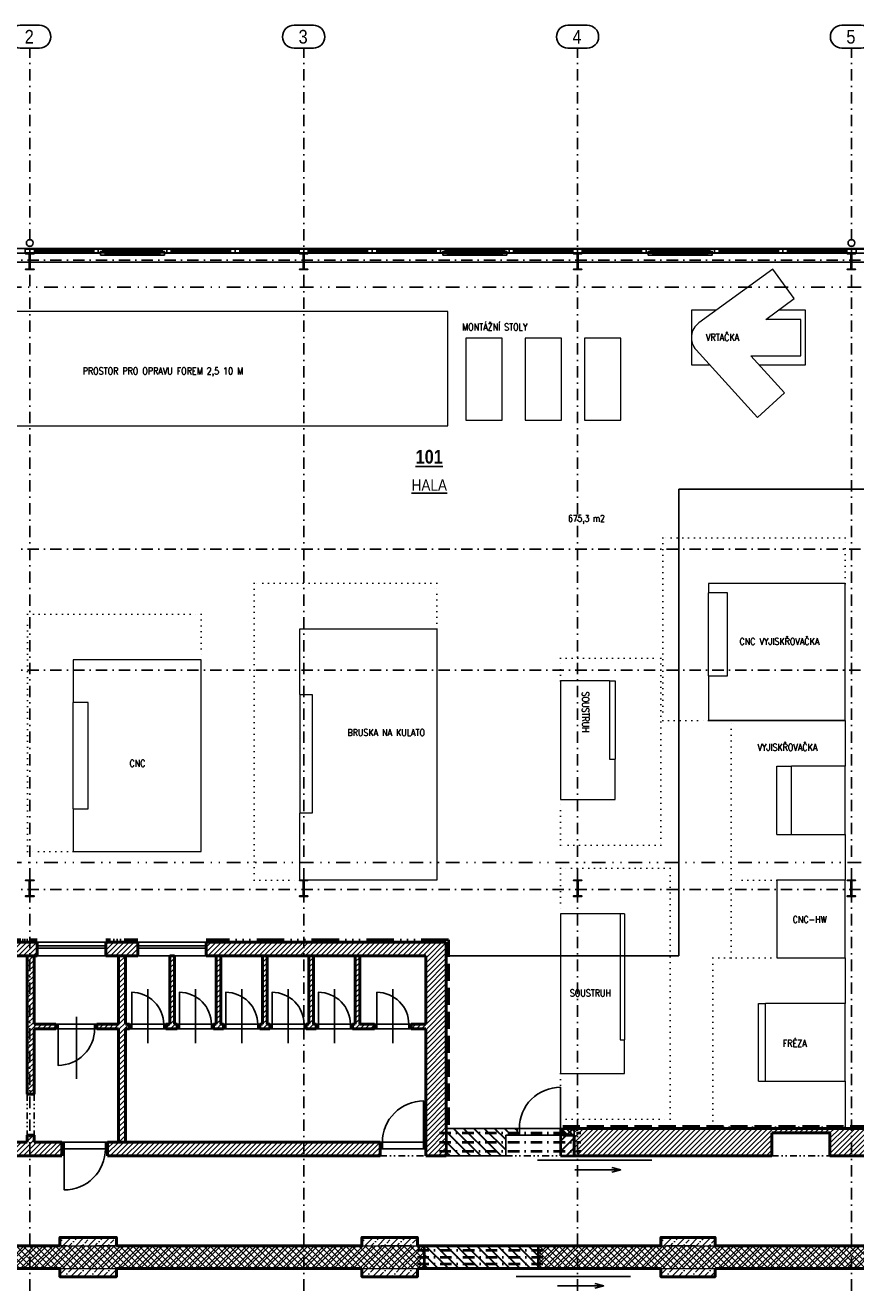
# Model space of a CAD drawing. Header units: millimetres. Extents: x 289644 to 361310, y -188841 to -159734.
# Tile 2 of 7: x 302047 to 320238, y -187452 to -159734. Entities that reach past the tile are written whole.
import ezdxf

# ---------------------------------------------------------------- set-up
doc = ezdxf.new("R2010")
doc.units = ezdxf.units.MM
for name, pattern in [('ACAD_ISO14W100', [24, 12, -3, 0, -3, 0, -3, 0, -3]), ('DASHDOT', [0.5, 0.25, -0.125, 0, -0.125]), ('DIVIDE', [8, 3, -1.5, 0.25, -1.5, 0.25, -1.5]), ('HIDDEN', [3.5, 2.5, -1]), ('TEČKOVANÁ', [6.35, 0, -6.35])]:
    doc.linetypes.add(name, pattern=pattern)
for name, color, linetype in [('IN_BP_BOURACI PRACE', 40, 'Continuous'), ('IN_BP_SRAFA', 40, 'Continuous'), ('IN_C_CERCHOVANA', 7, 'DIVIDE'), ('IN_C_OSA', 6, 'DASHDOT'), ('IN_C_TENKA', 7, 'Continuous'), ('IN_LEGENDA_M', 3, 'Continuous'), ('IN_NS_CERCHOVAMA', 20, 'DIVIDE'), ('IN_NS_TENKA', 20, 'Continuous'), ('IN_NS_VYPLNE OTVORU', 16, 'Continuous'), ('IN_VYPLNE OTVORU', 151, 'Continuous')]:
    doc.layers.add(name, color=color, linetype=linetype)
for name, color, linetype, lineweight in [('IN_C_TLUSTA', 5, 'Continuous', 50), ('IN_NS_TLUSTA', 1, 'Continuous', 40), ('IN_SLOUPY', 6, 'Continuous', 30), ('IN_SRAFY', 8, 'Continuous', 9)]:
    doc.layers.add(name, color=color, linetype=linetype, lineweight=lineweight)
doc.layers.add('IN_HELP', color=6, linetype='Continuous', plot=False)
doc.styles.add('ARIAL', font='arial.ttf')
doc.styles.add('Koty', font='romand.shx', dxfattribs={"width": 0.8})
doc.styles.add('ROMAND', font='romand.shx', dxfattribs={"width": 0.85})
pattern_1 = [(45, (0, -176228.025), (-56.1266, 56.1266), [])]
pattern_2 = [(45, (0, -176228.02), (-106.06602, 106.06602), []), (45, (70.71, -176228.02), (-106.06602, 106.06602), []), (135, (0, -176228.02), (-70.710678, -70.710678), [])]

msp = doc.modelspace()

# ---------------------------------------------------------------- hatches: boundary and pattern name
at = {"layer": 'IN_BP_SRAFA', "lineweight": 30}
h = msp.add_hatch(dxfattribs=at)
h.set_pattern_fill('ANSI31', color=8, scale=50, angle=90)
h.set_pattern_definition([(135, (0, -176228.02), (-112.2532, -112.2532), [])])
h.paths.add_polyline_path([(312570, -184046), (312820, -184046), (312820, -183896), (311270, -183896), (311270, -184496), (312570, -184496)])
h = msp.add_hatch(dxfattribs=at)
h.set_pattern_fill('ANSI31', color=8, scale=25, angle=90)
h.set_pattern_definition([(135, (0, -176228.025), (-56.1266, -56.1266), [])])
h.paths.add_polyline_path([(314070, -183896), (313820, -183896), (313820, -184046), (314070, -184045)])
h = msp.add_hatch(dxfattribs=at)
h.set_pattern_fill('ANSI31', color=8, scale=50, angle=90)
h.set_pattern_definition([(135, (-485, -176228.03), (-112.2532, -112.2532), [])])
h.paths.add_polyline_path([(313285, -186966), (313285, -186466), (310785, -186466), (310785, -186966)])
at = {"layer": 'IN_SRAFY'}
h = msp.add_hatch(dxfattribs=at)
h.set_pattern_fill('ANSI31', color=8, scale=25)
h.set_pattern_definition(pattern_1)
h.paths.add_polyline_path([(297285, -180116), (297185, -180116), (297185, -181616), (297098, -181616), (297098, -181716), (297343, -181716), (297343, -181616), (297285, -181616)], flags=17)
h.paths.add_polyline_path([(296298, -181616), (296210, -181616), (296210, -181716), (296298, -181716)], flags=17)
h.paths.add_polyline_path([(296145, -179816), (295910, -179816), (295910, -184496), (296145, -184496)])
h.paths.add_polyline_path([(296610, -179816), (296145, -179816), (296145, -184496), (302145, -184496), (302145, -184046), (302090, -184046), (302090, -184196), (296210, -184196), (296210, -180116), (296610, -180116)])
h.paths.add_polyline_path([(297560, -179816), (297110, -179816), (297110, -180116), (297560, -180116)])
h = msp.add_hatch(dxfattribs=at)
h.set_pattern_fill('ANSI31', color=8, scale=25)
h.set_pattern_definition(pattern_1)
h.paths.add_polyline_path([(301360, -180116), (301360, -179816), (300910, -179816), (300910, -180116)])
h.paths.add_polyline_path([(301926, -179816), (301860, -179816), (301860, -180116), (301926, -180116)])
h.paths.add_polyline_path([(301926, -180116), (302145, -180116), (302145, -179816), (301926, -179816)])
h.paths.add_polyline_path([(302310, -179816), (302145, -179816), (302145, -180116), (302310, -180116)])
h.paths.add_polyline_path([(302090, -183146), (302145, -183146), (302145, -180116), (302090, -180116)])
h.paths.add_polyline_path([(302145, -183146), (302240, -183146), (302240, -181716), (302715, -181716), (302715, -181616), (302240, -181616), (302240, -180116), (302145, -180116)])
h.paths.add_polyline_path([(302240, -184196), (302240, -184046), (302145, -184046), (302145, -184496), (302850, -184496), (302850, -184196)])
h = msp.add_hatch(dxfattribs=at)
h.set_pattern_fill('ANSI31', color=8, scale=25)
h.set_pattern_definition(pattern_1)
h.paths.add_polyline_path([(303810, -179816), (303810, -180116), (304510, -180116), (304510, -179816)])
h.paths.add_polyline_path([(304240, -180116), (304090, -180116), (304090, -181616), (303615, -181616), (303615, -181716), (304090, -181716), (304090, -184196), (304240, -184196), (304240, -181716), (304328, -181716), (304328, -181616), (304240, -181616)])
h.paths.add_polyline_path([(305215, -181616), (305128, -181616), (305128, -181716), (305373, -181716), (305373, -181616), (305315, -181616), (305315, -180116), (305215, -180116)])
h.paths.add_polyline_path([(306230, -181616), (306173, -181616), (306173, -181716), (306388, -181716), (306388, -181616), (306330, -181616), (306330, -180116), (306230, -180116)])
h.paths.add_polyline_path([(307345, -180116), (307245, -180116), (307245, -181616), (307188, -181616), (307188, -181716), (307403, -181716), (307403, -181616), (307345, -181616)])
h.paths.add_polyline_path([(308260, -181616), (308203, -181616), (308203, -181716), (308418, -181716), (308418, -181616), (308360, -181616), (308360, -180116), (308260, -180116)], flags=17)
h.paths.add_polyline_path([(309375, -180116), (309275, -180116), (309275, -181616), (309218, -181616), (309218, -181716), (309698, -181716), (309698, -181616), (309375, -181616)], flags=17)
h.paths.add_polyline_path([(310820, -181616), (310498, -181616), (310498, -181716), (310820, -181716), (310820, -184196), (310820, -184496), (311270, -184496), (311270, -183896), (311270, -180116), (311270, -179816), (308145, -179816), (308145, -180116), (310820, -180116)])
h.paths.add_polyline_path([(306010, -179816), (306010, -180116), (307275, -180116), (307275, -179816)])
h.paths.add_polyline_path([(308145, -180116), (308145, -179816), (307275, -179816), (307275, -180116)])
at = {"layer": 'IN_SRAFY', "lineweight": 30}
h = msp.add_hatch(dxfattribs=at)
h.set_pattern_fill('ANSI31', color=8, scale=50)
h.set_pattern_definition([(45, (0, -176228.02), (-112.2532, 112.2532), [])])
h.paths.add_polyline_path([(314070, -184045), (313820, -184046), (313770, -184046), (313770, -184496), (314070, -184496)])
h.paths.add_polyline_path([(313820, -183896), (313770, -183896), (313770, -184046), (313820, -184046)])
h.paths.add_polyline_path([(314070, -183896), (313820, -183896), (313820, -184046), (314070, -184045)])
at = {"layer": 'IN_SRAFY'}
h = msp.add_hatch(dxfattribs=at)
h.set_pattern_fill('ANSI31', color=8, scale=25)
h.set_pattern_definition(pattern_1)
h.paths.add_polyline_path([(320145, -183896), (320145, -184496), (321035, -184496), (321035, -183896)])
h.paths.add_polyline_path([(319675, -184496), (320145, -184496), (320145, -183896), (314145, -183896), (314145, -184496), (318400, -184496), (318400, -183996), (319675, -183996)])
h.paths.add_polyline_path([(314070, -184045), (314070, -184496), (314070, -184496), (314145, -184496), (314145, -183896), (314070, -183896)])
h = msp.add_hatch(dxfattribs=at)
h.set_pattern_fill('ANSI31', color=8, scale=25)
h.set_pattern_definition(pattern_1)
h.paths.add_polyline_path([(308145, -184496), (308145, -184196), (303850, -184196), (303850, -184496)])
h.paths.add_polyline_path([(308145, -184196), (308145, -184496), (309820, -184496), (309820, -184196)])
h = msp.add_hatch(dxfattribs=at)
h.set_pattern_fill('ZDIVO-STR_PEV', color=8, scale=50, pattern_type=2)
h.set_pattern_definition(pattern_2)
h.paths.add_polyline_path([(296145, -186466), (296045, -186466), (295910, -186466), (295910, -186966), (296145, -186966)])
h.paths.add_polyline_path([(302145, -186466), (297350, -186466), (296245, -186466), (296245, -186466), (296145, -186466), (296145, -186966), (296164, -186966), (297401, -186966), (302145, -186966)])
h.paths.add_polyline_path([(308145, -186466), (304041, -186466), (302804, -186466), (302145, -186466), (302145, -186966), (302804, -186966), (304041, -186966), (308145, -186966)])
h.paths.add_polyline_path([(310785, -186466), (310635, -186466), (309420, -186466), (308145, -186466), (308145, -186966), (309420, -186966), (310657, -186966), (310785, -186966)])
h = msp.add_hatch(dxfattribs=at)
h.set_pattern_fill('BETON-PROSTY', color=8, scale=50, pattern_type=2)
h.set_pattern_definition([(45, (0, -176228.02), (-141.42136, 141.42136), []), (45, (141.42, -176228.02), (-70.71068, 212.13203), [100, -50, 0, -50])])
h.paths.add_polyline_path([(304041, -186286), (302804, -186286), (302804, -186466), (304041, -186466)])
h.paths.add_polyline_path([(304041, -186966), (302804, -186966), (302804, -187146), (304041, -187146)])
h = msp.add_hatch(dxfattribs=at)
h.set_pattern_fill('BETON-PROSTY', color=8, scale=50, pattern_type=2)
h.set_pattern_definition([(45, (6616, -176228.02), (-141.42136, 141.42136), []), (45, (6757.42, -176228.02), (-70.71068, 212.13203), [100, -50, 0, -50])])
h.paths.add_polyline_path([(310635, -186286), (309420, -186286), (309420, -186466), (310635, -186466)])
h.paths.add_polyline_path([(310635, -186966), (309420, -186966), (309420, -187146), (310635, -187146)])
h = msp.add_hatch(dxfattribs=at)
h.set_pattern_fill('ZDIVO-STR_PEV', color=8, scale=50, pattern_type=2)
h.set_pattern_definition(pattern_2)
h.paths.add_polyline_path([(314145, -186466), (314045, -186466), (313285, -186466), (313285, -186966), (314145, -186966)])
h.paths.add_polyline_path([(320145, -186466), (320045, -186466), (314245, -186466), (314245, -186466), (314145, -186466), (314145, -186966), (315971, -186966), (317208, -186966), (320145, -186966)])
h.paths.add_polyline_path([(320708, -186466), (320245, -186466), (320245, -186466), (320145, -186466), (320145, -186966), (320708, -186966)])
h = msp.add_hatch(dxfattribs=at)
h.set_pattern_fill('BETON-PROSTY', color=8, scale=50, pattern_type=2)
h.set_pattern_definition([(45, (13167, -176228.02), (-141.42136, 141.42136), []), (45, (13308.42, -176228.02), (-70.71068, 212.13203), [100, -50, 0, -50])])
h.paths.add_polyline_path([(317157, -186286), (315971, -186286), (315971, -186466), (317157, -186466)])
h.paths.add_polyline_path([(317157, -186966), (315971, -186966), (315971, -187146), (317157, -187146)])

# ---------------------------------------------------------------- linework, layer by layer
at = {"color": 8, "linetype": 'Continuous', "lineweight": 15}
for p, q in [((318269, -166175), (318892, -165722)), ((311303, -166005), (301303, -166005)), ((311303, -168505), (311303, -166005)), ((316639, -165975), (316639, -166575)), ((317184, -165975), (316639, -165975)), ((319139, -165975), (318544, -165975)), ((319139, -167175), (319139, -165975)), ((319039, -166175), (318269, -166175)), ((319039, -166975), (319039, -166175)), ((316639, -166575), (316639, -167175)), ((311696, -166587), (311696, -168387)), ((312496, -166587), (311696, -166587)), ((312496, -168387), (312496, -166587)), ((313796, -166587), (312996, -166587)), ((312996, -166587), (312996, -168387)), ((313796, -168387), (313796, -166587)), ((315096, -166587), (314296, -166587)), ((314296, -166587), (314296, -168387)), ((315096, -168387), (315096, -166587)), ((316743, -166843), (318086, -168325)), ((317942, -166975), (319039, -166975)), ((318679, -167787), (317942, -166975)), ((316639, -167175), (317043, -167175)), ((318123, -167175), (319139, -167175)), ((318086, -168325), (318679, -167787)), ((301303, -168505), (311303, -168505)), ((311696, -168387), (312496, -168387)), ((312996, -168387), (313796, -168387)), ((314296, -168387), (315096, -168387)), ((317010, -171960), (317010, -172163)), ((320010, -171960), (317010, -171960)), ((320010, -174960), (320010, -171960)), ((317426, -172163), (317010, -172163)), ((317010, -173981), (317010, -172163)), ((317426, -173981), (317426, -172163)), ((308060, -172956), (311060, -172956)), ((308060, -174393), (308060, -172956)), ((311060, -172956), (311060, -178456)), ((303096, -173631), (303096, -174568)), ((305896, -173631), (303096, -173631)), ((305896, -177831), (305896, -173631)), ((317010, -173981), (317010, -174960)), ((317010, -173981), (317426, -173981)), ((313770, -174096), (313770, -176696)), ((314847, -174096), (313770, -174096)), ((314847, -174096), (314847, -175810)), ((303424, -174568), (303096, -174568)), ((303096, -176894), (303096, -174568)), ((303424, -176894), (303424, -174568)), ((308060, -174393), (308330, -174393)), ((308060, -174393), (308060, -176994)), ((308330, -174393), (308330, -176994)), ((320010, -174960), (320010, -175960)), ((314847, -175810), (314970, -175810)), ((314970, -176696), (314970, -175810)), ((318510, -177460), (318510, -175960)), ((318510, -175960), (318834, -175960)), ((320010, -175960), (318834, -175960)), ((318834, -177460), (318834, -175960)), ((320010, -177460), (320010, -175960)), ((313770, -176696), (314970, -176696)), ((303096, -176894), (303096, -177831)), ((303096, -176894), (303424, -176894)), ((308060, -178456), (308060, -176994)), ((308330, -176994), (308060, -176994)), ((318510, -177460), (318834, -177460)), ((318834, -177460), (320010, -177460)), ((320010, -177460), (320010, -178460)), ((303096, -177831), (305896, -177831)), ((311060, -178456), (308060, -178456)), ((318510, -178460), (318510, -180160)), ((320010, -178460), (318510, -178460)), ((320010, -180160), (320010, -178460)), ((313770, -179196), (313770, -182696)), ((315170, -179196), (313770, -179196)), ((315078, -179196), (315078, -181956)), ((315170, -179196), (315170, -181956)), ((318510, -180160), (320010, -180160)), ((320010, -180160), (320010, -181160)), ((318110, -182860), (318110, -181160)), ((318110, -181160), (318264, -181160)), ((320010, -181160), (318264, -181160)), ((318264, -182860), (318264, -181160)), ((320010, -182860), (320010, -181160)), ((315078, -181956), (315170, -181956)), ((315170, -182696), (315170, -181956)), ((313770, -182696), (315170, -182696)), ((318110, -182860), (318264, -182860)), ((318264, -182860), (320010, -182860)), ((320010, -182860), (320010, -183860))]:
    msp.add_line(p, q, dxfattribs=at)
at = {"color": 8, "linetype": 'TEČKOVANÁ', "lineweight": 13, "ltscale": 20}
for p, q in [((316010, -170960), (316010, -174960)), ((320010, -170960), (316010, -170960)), ((320010, -171960), (320010, -170960)), ((311060, -171956), (307060, -171956)), ((307060, -171956), (307060, -178456)), ((311060, -172956), (311060, -171956)), ((302096, -177831), (302096, -172631)), ((302096, -172631), (305896, -172631)), ((305896, -172631), (305896, -173631)), ((313770, -173596), (315970, -173596)), ((313770, -174096), (313770, -173596)), ((315970, -173596), (315970, -177696)), ((316010, -174960), (317010, -174960)), ((317010, -174960), (320010, -174960)), ((317510, -178460), (317510, -174960)), ((313770, -177696), (313770, -176696)), ((303096, -177831), (302096, -177831)), ((315970, -177696), (313770, -177696)), ((316170, -178196), (313770, -178196)), ((313770, -178196), (313770, -179196)), ((316170, -183696), (316170, -178196)), ((307060, -178456), (308060, -178456)), ((318510, -178460), (317510, -178460)), ((317510, -180160), (317510, -178460)), ((317110, -183860), (317110, -180160)), ((317110, -180160), (318510, -180160)), ((313770, -182696), (313770, -183696)), ((313770, -183696), (316170, -183696)), ((320010, -183860), (317110, -183860))]:
    msp.add_line(p, q, dxfattribs=at)
at = {"color": 8}
msp.add_line((317010, -174960), (320010, -174960), dxfattribs=at)
at = {"color": 8, "linetype": 'Continuous', "lineweight": 15}
for points in [[(318421, -165075), (316804, -166251)], [(318892, -165722), (318421, -165075)], [(314847, -174096), (314970, -174096), (314970, -175810)]]:
    msp.add_lwpolyline(points, dxfattribs=at)
msp.add_arc((317039, -166575), 400, 126.0341, 222.2163, dxfattribs=at)
at = {"layer": 'IN_BP_BOURACI PRACE', "color": 8}
for p, q in [((311270, -183896), (312820, -183896)), ((312820, -184046), (312820, -183896)), ((312820, -183896), (313820, -183896)), ((312870, -184046), (312870, -183896)), ((313770, -184046), (313770, -183896)), ((313770, -183896), (313820, -183896)), ((312820, -184046), (312570, -184046)), ((312570, -184046), (312570, -184496)), ((312820, -184046), (313820, -184046)), ((311270, -184496), (312570, -184496))]:
    msp.add_line(p, q, dxfattribs=at)
msp.add_lwpolyline([(313770, -183896), (313770, -182996, 0.41422), (312870, -183896)], format="xyb", dxfattribs=at)
at = {"layer": 'IN_C_CERCHOVANA', "color": 8, "ltscale": 50}
for p, q in [((302090, -183146), (302090, -184046)), ((302240, -183146), (302240, -184046)), ((309820, -184496), (310820, -184496)), ((312570, -184496), (314070, -184496)), ((318400, -184496), (319675, -184496))]:
    msp.add_line(p, q, dxfattribs=at)
at = {"layer": 'IN_C_OSA', "color": 8, "ltscale": 1000}
for p, q in [((302145, -187452), (302145, -160234)), ((308145, -187452), (308145, -160234)), ((314145, -187452), (314145, -160234)), ((320145, -187452), (320145, -160234)), ((291091, -164876), (356093, -164876)), ((291091, -171211), (356093, -171211)), ((291091, -173861), (356093, -173861)), ((291091, -178666), (356093, -178666))]:
    msp.add_line(p, q, dxfattribs=at)
at = {"layer": 'IN_C_OSA', "color": 8, "ltscale": 2500}
msp.add_line((291091, -186466), (356093, -186466), dxfattribs=at)
at = {"layer": 'IN_C_OSA', "color": 8, "linetype": 'ByBlock'}
for points in [[(301934, -160234, -1), (301934, -159734), (302357, -159734, -1), (302357, -160234)], [(307934, -160234, -1), (307934, -159734), (308357, -159734, -1), (308357, -160234)], [(313934, -160234, -1), (313934, -159734), (314357, -159734, -1), (314357, -160234)], [(319934, -160234, -1), (319934, -159734), (320357, -159734, -1), (320357, -160234)]]:
    msp.add_lwpolyline(points, format="xyb", close=True, dxfattribs=at)
at = {"layer": 'IN_C_TENKA', "color": 8}
for p, q in [((321645, -164626), (296145, -164626)), ((303695, -164726), (296145, -164726)), ((321645, -164726), (305095, -164726)), ((303810, -179816), (302310, -179816)), ((306010, -179816), (304510, -179816)), ((303810, -180116), (302310, -180116)), ((306010, -180116), (304510, -180116)), ((314070, -184045), (314070, -183896))]:
    msp.add_line(p, q, dxfattribs=at)
for centre in [(302145, -164501), (320145, -164501)]:
    msp.add_circle(centre, 75, dxfattribs=at)
at = {"layer": 'IN_C_TLUSTA', "color": 8}
for p, q in [((302310, -179816), (301860, -179816)), ((302310, -180116), (302310, -179816)), ((304510, -179816), (303810, -179816)), ((303810, -180116), (303810, -179816)), ((304510, -180116), (304510, -179816)), ((311270, -179816), (306010, -179816)), ((306010, -180116), (306010, -179816)), ((311270, -179816), (311270, -183896)), ((302310, -180116), (301860, -180116)), ((302090, -183146), (302090, -180116)), ((302240, -181616), (302240, -180116)), ((302240, -181616), (302240, -180116)), ((304510, -180116), (303810, -180116)), ((304090, -181616), (304090, -180116)), ((304240, -181616), (304240, -180116)), ((305215, -181616), (305215, -180116)), ((305215, -180116), (305315, -180116)), ((305315, -181616), (305315, -180116)), ((310820, -180116), (306010, -180116)), ((306230, -181616), (306230, -180116)), ((306330, -181616), (306330, -180116)), ((307245, -181616), (307245, -180116)), ((307345, -181616), (307345, -180116)), ((308260, -181616), (308260, -180116)), ((308360, -181616), (308360, -180116)), ((309275, -181616), (309275, -180116)), ((309375, -181616), (309375, -180116)), ((310820, -180116), (310820, -181616)), ((302715, -181616), (302240, -181616)), ((302240, -183146), (302240, -181716)), ((302715, -181716), (302240, -181716)), ((302715, -181716), (302715, -181616)), ((304090, -181616), (303615, -181616)), ((303615, -181716), (303615, -181616)), ((304090, -181716), (303615, -181716)), ((304090, -184196), (304090, -181716)), ((304328, -181616), (304240, -181616)), ((304328, -181716), (304240, -181716)), ((304240, -184196), (304240, -181716)), ((304328, -181616), (304328, -181716)), ((305215, -181616), (305128, -181616)), ((305128, -181616), (305128, -181716)), ((305373, -181716), (305128, -181716)), ((305373, -181616), (305315, -181616)), ((305373, -181616), (305373, -181716)), ((306230, -181616), (306173, -181616)), ((306173, -181616), (306173, -181716)), ((306388, -181716), (306173, -181716)), ((306388, -181616), (306330, -181616)), ((306388, -181616), (306388, -181716)), ((307245, -181616), (307188, -181616)), ((307188, -181616), (307188, -181716)), ((307403, -181716), (307188, -181716)), ((307403, -181616), (307345, -181616)), ((307403, -181616), (307403, -181716)), ((308260, -181616), (308203, -181616)), ((308203, -181616), (308203, -181716)), ((308418, -181716), (308203, -181716)), ((308418, -181616), (308360, -181616)), ((308418, -181616), (308418, -181716)), ((309275, -181616), (309218, -181616)), ((309218, -181616), (309218, -181716)), ((309698, -181716), (309218, -181716)), ((309698, -181616), (309375, -181616)), ((309698, -181616), (309698, -181716)), ((310820, -181616), (310498, -181616)), ((310498, -181616), (310498, -181716)), ((310820, -181716), (310498, -181716)), ((310820, -181716), (310820, -184196)), ((302240, -183146), (302090, -183146)), ((313820, -184046), (313820, -183896)), ((313820, -183896), (322560, -183896)), ((318400, -184496), (318400, -183996)), ((318400, -183996), (319675, -183996)), ((319675, -184496), (319675, -183996)), ((302090, -184196), (296210, -184196)), ((302240, -184046), (302090, -184046)), ((302090, -184196), (302090, -184046)), ((302240, -184196), (302240, -184046)), ((302850, -184196), (302240, -184196)), ((302850, -184496), (302850, -184196)), ((309820, -184196), (303850, -184196)), ((303850, -184496), (303850, -184196)), ((309820, -184496), (309820, -184196)), ((310820, -184496), (310820, -184196)), ((313820, -184046), (314070, -184045)), ((314070, -184045), (314070, -184496)), ((302850, -184496), (295910, -184496)), ((309820, -184496), (303850, -184496)), ((310820, -184496), (311270, -184496)), ((314070, -184496), (318400, -184496)), ((319675, -184496), (321035, -184496)), ((302804, -186466), (297350, -186466)), ((309420, -186466), (304041, -186466)), ((310635, -186466), (313285, -186466)), ((315971, -186466), (313285, -186466)), ((322618, -186466), (317157, -186466)), ((302804, -186966), (297350, -186966)), ((309420, -186966), (304041, -186966)), ((310785, -186966), (310635, -186966)), ((310785, -186966), (313285, -186966)), ((315971, -186966), (313285, -186966)), ((322618, -186966), (317157, -186966))]:
    msp.add_line(p, q, dxfattribs=at)
for points in [[(302804, -186466), (302804, -186286), (304041, -186286), (304041, -186466)], [(309420, -186466), (309420, -186286), (310635, -186286), (310635, -186466)], [(315971, -186466), (315971, -186286), (317157, -186286), (317157, -186466)], [(302804, -186966), (302804, -187146), (304041, -187146), (304041, -186966)], [(309420, -186966), (309420, -187146), (310635, -187146), (310635, -186966)], [(315971, -186966), (315971, -187146), (317157, -187146), (317157, -186966)]]:
    msp.add_lwpolyline(points, dxfattribs=at)
at = {"layer": 'IN_HELP', "color": 8}
msp.add_lwpolyline([(316360, -169896), (322560, -169896), (322560, -183896), (311270, -183896), (311270, -180116), (316360, -180116), (316360, -169896)], close=True, dxfattribs=at)
at = {"layer": 'IN_NS_CERCHOVAMA', "color": 8, "ltscale": 100}
for p, q in [((296060, -165471), (322460, -165471)), ((296060, -178071), (322460, -178071))]:
    msp.add_line(p, q, dxfattribs=at)
at = {"layer": 'IN_NS_TENKA', "color": 8}
msp.add_line((337610, -164926), (296210, -164926), dxfattribs=at)
at = {"layer": 'IN_NS_TLUSTA', "color": 8, "linetype": 'ACAD_ISO14W100', "ltscale": 15}
msp.add_line((302310, -179766), (301860, -179766), dxfattribs=at)
at = {"layer": 'IN_NS_TLUSTA', "color": 8, "linetype": 'ACAD_ISO14W100', "ltscale": 25}
msp.add_line((304510, -179766), (303810, -179766), dxfattribs=at)
at = {"layer": 'IN_NS_TLUSTA', "color": 8, "linetype": 'ACAD_ISO14W100', "ltscale": 50}
msp.add_line((311320, -179766), (306010, -179766), dxfattribs=at)
at = {"layer": 'IN_NS_TLUSTA', "color": 8, "linetype": 'HIDDEN', "ltscale": 150}
for p, q in [((311320, -179766), (311320, -183896)), ((313820, -183846), (322510, -183846))]:
    msp.add_line(p, q, dxfattribs=at)
at = {"layer": 'IN_NS_TLUSTA', "color": 8, "linetype": 'DASHDOT', "ltscale": 1000}
for p, q in [((311120, -183996), (314220, -183996)), ((311120, -184196), (314220, -184196)), ((311120, -184396), (314220, -184396)), ((310635, -186566), (313435, -186566)), ((310635, -186716), (313435, -186716)), ((310635, -186866), (313435, -186866))]:
    msp.add_line(p, q, dxfattribs=at)
at = {"layer": 'IN_NS_TLUSTA', "color": 8}
for p, q in [((311270, -183896), (311270, -184496)), ((313770, -183896), (313770, -184496)), ((313770, -184496), (314070, -184496)), ((310785, -186466), (310785, -186966)), ((313285, -186466), (313285, -186966))]:
    msp.add_line(p, q, dxfattribs=at)
at = {"layer": 'IN_NS_VYPLNE OTVORU', "color": 8}
for p, q in [((303545, -164636), (302195, -164636)), ((305045, -164636), (303695, -164636)), ((306545, -164636), (305195, -164636)), ((308045, -164636), (306695, -164636)), ((309545, -164636), (308195, -164636)), ((311045, -164636), (309695, -164636)), ((312545, -164636), (311195, -164636)), ((314045, -164636), (312695, -164636)), ((315545, -164636), (314195, -164636)), ((317045, -164636), (315695, -164636)), ((318545, -164636), (317195, -164636)), ((320045, -164636), (318695, -164636)), ((321545, -164636), (320195, -164636)), ((303545, -164666), (302245, -164666)), ((303545, -164686), (302245, -164686)), ((303545, -164716), (302245, -164716)), ((305045, -164666), (303745, -164666)), ((305045, -164686), (303745, -164686)), ((304995, -164686), (303745, -164686)), ((305045, -164716), (303745, -164716)), ((304995, -164716), (303795, -164716)), ((304995, -164736), (303795, -164736)), ((304995, -164766), (303795, -164766)), ((306545, -164666), (305245, -164666)), ((306545, -164686), (305245, -164686)), ((306545, -164716), (305245, -164716)), ((308045, -164666), (306745, -164666)), ((308045, -164686), (306745, -164686)), ((308045, -164716), (306745, -164716)), ((309545, -164666), (308245, -164666)), ((309545, -164686), (308245, -164686)), ((309545, -164716), (308245, -164716)), ((311045, -164666), (309745, -164666)), ((311045, -164686), (309745, -164686)), ((311045, -164716), (309745, -164716)), ((312545, -164666), (311245, -164666)), ((312545, -164686), (311245, -164686)), ((312495, -164686), (311245, -164686)), ((312545, -164716), (311245, -164716)), ((312495, -164716), (311295, -164716)), ((312495, -164736), (311295, -164736)), ((312495, -164766), (311295, -164766)), ((314045, -164666), (312745, -164666)), ((314045, -164686), (312745, -164686)), ((314045, -164716), (312745, -164716)), ((315545, -164666), (314245, -164666)), ((315545, -164686), (314245, -164686)), ((315545, -164716), (314245, -164716)), ((317045, -164666), (315745, -164666)), ((317045, -164686), (315745, -164686)), ((317045, -164716), (315745, -164716)), ((316995, -164686), (315795, -164686)), ((316995, -164716), (315795, -164716)), ((316995, -164736), (315795, -164736)), ((316995, -164766), (315795, -164766)), ((318545, -164666), (317245, -164666)), ((318545, -164686), (317245, -164686)), ((318545, -164716), (317245, -164716)), ((320045, -164666), (318745, -164666)), ((320045, -164686), (318745, -164686)), ((320045, -164716), (318745, -164716)), ((302850, -184196), (303850, -184196)), ((302900, -184346), (302900, -184196)), ((303800, -184346), (303800, -184196)), ((309820, -184196), (310820, -184196)), ((309870, -184346), (309870, -184196)), ((310770, -184346), (310770, -184196)), ((302850, -184346), (303850, -184346)), ((309820, -184346), (310820, -184346)), ((313270, -184596), (315770, -184596)), ((314082, -184804), (315095, -184804)), ((315095, -184804), (314898, -184755)), ((315095, -184804), (314898, -184853)), ((312802, -187138), (315302, -187138)), ((313707, -187347), (314720, -187347)), ((314720, -187347), (314523, -187297)), ((314720, -187347), (314523, -187396))]:
    msp.add_line(p, q, dxfattribs=at)
for points in [[(302045, -164636), (302145, -164636), (302145, -164716), (302045, -164716)], [(302245, -164636), (302145, -164636), (302145, -164716), (302245, -164716)], [(303545, -164636), (303645, -164636), (303645, -164716), (303545, -164716)], [(303745, -164636), (303645, -164636), (303645, -164716), (303745, -164716)], [(305045, -164636), (305145, -164636), (305145, -164716), (305045, -164716)], [(305245, -164636), (305145, -164636), (305145, -164716), (305245, -164716)], [(306545, -164636), (306645, -164636), (306645, -164716), (306545, -164716)], [(306745, -164636), (306645, -164636), (306645, -164716), (306745, -164716)], [(308045, -164636), (308145, -164636), (308145, -164716), (308045, -164716)], [(308245, -164636), (308145, -164636), (308145, -164716), (308245, -164716)], [(309545, -164636), (309645, -164636), (309645, -164716), (309545, -164716)], [(309745, -164636), (309645, -164636), (309645, -164716), (309745, -164716)], [(311045, -164636), (311145, -164636), (311145, -164716), (311045, -164716)], [(311245, -164636), (311145, -164636), (311145, -164716), (311245, -164716)], [(312545, -164636), (312645, -164636), (312645, -164716), (312545, -164716)], [(312745, -164636), (312645, -164636), (312645, -164716), (312745, -164716)], [(314045, -164636), (314145, -164636), (314145, -164716), (314045, -164716)], [(314245, -164636), (314145, -164636), (314145, -164716), (314245, -164716)], [(315545, -164636), (315645, -164636), (315645, -164716), (315545, -164716)], [(315745, -164636), (315645, -164636), (315645, -164716), (315745, -164716)], [(317045, -164636), (317145, -164636), (317145, -164716), (317045, -164716)], [(317245, -164636), (317145, -164636), (317145, -164716), (317245, -164716)], [(318545, -164636), (318645, -164636), (318645, -164716), (318545, -164716)], [(318745, -164636), (318645, -164636), (318645, -164716), (318745, -164716)], [(320045, -164636), (320145, -164636), (320145, -164716), (320045, -164716)], [(320245, -164636), (320145, -164636), (320145, -164716), (320245, -164716)], [(303795, -164686), (303695, -164686), (303695, -164766), (303795, -164766)], [(304995, -164686), (305095, -164686), (305095, -164766), (304995, -164766)], [(311295, -164686), (311195, -164686), (311195, -164766), (311295, -164766)], [(312495, -164686), (312595, -164686), (312595, -164766), (312495, -164766)], [(315795, -164686), (315695, -164686), (315695, -164766), (315795, -164766)], [(316995, -164686), (317095, -164686), (317095, -164766), (316995, -164766)]]:
    msp.add_lwpolyline(points, close=True, dxfattribs=at)
for points in [[(310770, -184196), (310770, -183296, 0.41422), (309870, -184196)], [(302900, -184346), (302900, -185246, 0.41422), (303800, -184346)]]:
    msp.add_lwpolyline(points, format="xyb", dxfattribs=at)
at = {"layer": 'IN_SLOUPY', "color": 8}
for points in [[(302141, -165055), (302141, -164756, 0.414214), (302123, -164738), (302060, -164738), (302060, -164726), (302230, -164726), (302230, -164738), (302167, -164738, 0.414214), (302149, -164756), (302149, -165055, 0.414214), (302167, -165073), (302230, -165073), (302230, -165086), (302060, -165086), (302060, -165073), (302123, -165073, 0.414214), (302141, -165055)], [(308141, -165055), (308141, -164756, 0.414214), (308123, -164738), (308060, -164738), (308060, -164726), (308230, -164726), (308230, -164738), (308167, -164738, 0.414214), (308149, -164756), (308149, -165055, 0.414214), (308167, -165073), (308230, -165073), (308230, -165086), (308060, -165086), (308060, -165073), (308123, -165073, 0.414214), (308141, -165055)], [(314141, -165055), (314141, -164756, 0.414214), (314123, -164738), (314060, -164738), (314060, -164726), (314230, -164726), (314230, -164738), (314167, -164738, 0.414214), (314149, -164756), (314149, -165055, 0.414214), (314167, -165073), (314230, -165073), (314230, -165086), (314060, -165086), (314060, -165073), (314123, -165073, 0.414214), (314141, -165055)], [(320141, -165055), (320141, -164756, 0.414214), (320123, -164738), (320060, -164738), (320060, -164726), (320230, -164726), (320230, -164738), (320167, -164738, 0.414214), (320149, -164756), (320149, -165055, 0.414214), (320167, -165073), (320230, -165073), (320230, -165086), (320060, -165086), (320060, -165073), (320123, -165073, 0.414214), (320141, -165055)], [(302141, -178785), (302141, -178486, 0.414214), (302123, -178468), (302060, -178468), (302060, -178456), (302230, -178456), (302230, -178468), (302167, -178468, 0.414214), (302149, -178486), (302149, -178785, 0.414214), (302167, -178803), (302230, -178803), (302230, -178816), (302060, -178816), (302060, -178803), (302123, -178803, 0.414214), (302141, -178785)], [(308141, -178785), (308141, -178486, 0.414214), (308123, -178468), (308060, -178468), (308060, -178456), (308230, -178456), (308230, -178468), (308167, -178468, 0.414214), (308149, -178486), (308149, -178785, 0.414214), (308167, -178803), (308230, -178803), (308230, -178816), (308060, -178816), (308060, -178803), (308123, -178803, 0.414214), (308141, -178785)], [(314141, -178785), (314141, -178486, 0.414214), (314123, -178468), (314060, -178468), (314060, -178456), (314230, -178456), (314230, -178468), (314167, -178468, 0.414214), (314149, -178486), (314149, -178785, 0.414214), (314167, -178803), (314230, -178803), (314230, -178816), (314060, -178816), (314060, -178803), (314123, -178803, 0.414214), (314141, -178785)], [(320141, -178785), (320141, -178486, 0.414214), (320123, -178468), (320060, -178468), (320060, -178456), (320230, -178456), (320230, -178468), (320167, -178468, 0.414214), (320149, -178486), (320149, -178785, 0.414214), (320167, -178803), (320230, -178803), (320230, -178816), (320060, -178816), (320060, -178803), (320123, -178803, 0.414214), (320141, -178785)]]:
    msp.add_lwpolyline(points, format="xyb", close=True, dxfattribs=at)
at = {"layer": 'IN_SRAFY', "color": 8}
for p, q in [((302804, -186466), (304041, -186466)), ((309420, -186466), (310657, -186466)), ((315971, -186466), (317208, -186466)), ((302804, -186966), (304041, -186966)), ((309420, -186966), (310657, -186966)), ((315971, -186966), (317208, -186966))]:
    msp.add_line(p, q, dxfattribs=at)
at = {"layer": 'IN_VYPLNE OTVORU', "color": 8}
for p, q in [((303810, -179896), (302310, -179896)), ((303810, -179946), (302310, -179946)), ((306010, -179896), (304510, -179896)), ((306010, -179946), (304510, -179946)), ((304728, -182029), (304728, -180844)), ((305773, -182029), (305773, -180844)), ((306788, -182029), (306788, -180844)), ((307803, -182029), (307803, -180844)), ((308818, -182029), (308818, -180844)), ((310098, -182029), (310098, -180844)), ((303165, -181451), (303165, -182808)), ((303615, -181616), (302715, -181616)), ((303615, -181716), (302715, -181716)), ((302765, -181616), (302765, -181716)), ((303565, -181616), (303565, -181716)), ((305128, -181616), (304328, -181616)), ((305128, -181716), (304328, -181716)), ((304378, -181716), (304378, -181616)), ((305078, -181716), (305078, -181616)), ((306173, -181616), (305373, -181616)), ((306173, -181716), (305373, -181716)), ((305423, -181716), (305423, -181616)), ((306123, -181716), (306123, -181616)), ((307188, -181616), (306388, -181616)), ((307188, -181716), (306388, -181716)), ((306438, -181716), (306438, -181616)), ((307138, -181716), (307138, -181616)), ((308203, -181616), (307403, -181616)), ((308203, -181716), (307403, -181716)), ((307453, -181716), (307453, -181616)), ((308153, -181716), (308153, -181616)), ((309218, -181616), (308418, -181616)), ((309218, -181716), (308418, -181716)), ((308468, -181716), (308468, -181616)), ((309168, -181716), (309168, -181616)), ((310498, -181616), (309698, -181616)), ((310498, -181716), (309698, -181716)), ((309748, -181716), (309748, -181616)), ((310448, -181716), (310448, -181616))]:
    msp.add_line(p, q, dxfattribs=at)
for points in [[(304378, -181616), (304378, -180916, -0.414214), (305078, -181616)], [(305423, -181616), (305423, -180916, -0.414214), (306123, -181616)], [(306438, -181616), (306438, -180916, -0.414214), (307138, -181616)], [(307453, -181616), (307453, -180916, -0.414214), (308153, -181616)], [(308468, -181616), (308468, -180916, -0.414214), (309168, -181616)], [(309748, -181616), (309748, -180916, -0.414214), (310448, -181616)], [(302765, -181716), (302765, -182516, 0.414214), (303565, -181716)]]:
    msp.add_lwpolyline(points, format="xyb", dxfattribs=at)

# ---------------------------------------------------------------- texts
at = {"color": 8, "char_height": 150, "style": 'ROMAND'}
for s, insert, width, attachment_point in [('{\\C0;MONTÁŽNÍ STOLY}', (311619, -166419), 4736.41, 7), ('{\\C0;VRTAČKA}', (316959, -166644), 4736.41, 7), ('{\\C0;PROSTOR PRO OPRAVU FOREM 2,5 10 M}', (303304, -167426), 4736.41, 7), ('{\\C0;BRUSKA NA KULATO}', (310803, -175301), 2957.17, 9), ('{\\C0;CNC}', (304328, -175977), 578.29, 7), ('{\\C0;SOUSTRUH}', (313975, -181005), 578.29, 7)]:
    msp.add_mtext(s, dxfattribs=dict(at, insert=insert, width=width, attachment_point=attachment_point))
at = {"color": 8, "linetype": 'Continuous', "lineweight": 15, "char_height": 150, "attachment_point": 7, "style": 'ROMAND'}
for s, insert, width in [('{\\C0;CNC VYJISKŘOVAČKA}', (317692, -173306), 2957.17), ('{\\C0;VYJISKŘOVAČKA}', (318086, -175624), 2957.17), ('{\\C0;CNC-HW}', (318858, -179395), 371.86), ('{\\C0;FRÉZA}', (318640, -182110), 578.29)]:
    msp.add_mtext(s, dxfattribs=dict(at, insert=insert, width=width))
at = {"color": 8, "linetype": 'Continuous', "lineweight": 15, "insert": (314248, -174330), "char_height": 150, "width": 578.29, "attachment_point": 7, "rotation": 270, "style": 'ROMAND'}
msp.add_mtext('{\\C0;SOUSTRUH}', dxfattribs=at)
at = {"layer": 'IN_C_OSA', "color": 8, "linetype": 'ByBlock', "style": 'ARIAL', "width": 0.85}
for s, p in [('2', (302034, -160134)), ('3', (308034, -160134)), ('4', (314034, -160134)), ('5', (320034, -160134))]:
    msp.add_text(s, height=300, dxfattribs=at).set_placement(p)
at = {"layer": 'IN_HELP', "color": 8, "linetype": 'ByBlock', "insert": (313939, -170461), "char_height": 150, "width": 5666.37, "attachment_point": 1, "style": 'Koty'}
msp.add_mtext('\\pt450;675,3 m2', dxfattribs=at)
at = {"layer": 'IN_LEGENDA_M', "color": 8, "insert": (310598, -169035), "char_height": 300, "width": 407.19, "attachment_point": 1, "style": 'ROMAND', "bg_fill": 2}
msp.add_mtext('{\\fArial|b1|i0|c238|p34;\\L101}', dxfattribs=at)
at = {"layer": 'IN_LEGENDA_M', "color": 8, "insert": (310510, -169681), "char_height": 250, "width": 1280.08, "attachment_point": 1, "style": 'ROMAND'}
msp.add_mtext('{\\fArial|b0|i0|c238|p34;\\LHALA}', dxfattribs=at)

doc.saveas('drawing.dxf')
